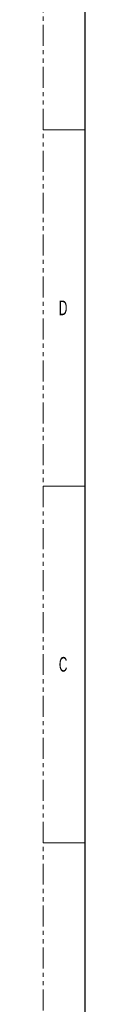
# Model space of a CAD drawing. Header units: millimetres. Extents: x 0 to 1118, y 0 to 864.
# Tile 2 of 76: x 0 to 13, y 167 to 465. Entities that reach past the tile are written whole.
import ezdxf

# ---------------------------------------------------------------- set-up
doc = ezdxf.new("R2010")
doc.units = ezdxf.units.MM
doc.linetypes.add('PHANTOM', pattern=[12.7, 6.35, -1.27, 1.27, -1.27, 1.27, -1.27])
doc.styles.add('SLDTEXTSTYLE2', font='TXT', dxfattribs={"width": 0.6})

msp = doc.modelspace()

# ---------------------------------------------------------------- linework, layer by layer
at = {"color": 7, "linetype": 'PHANTOM', "lineweight": 0}
msp.add_line((0, 0), (0, 863.6), dxfattribs=at)
at = {"color": 7, "linetype": 'Continuous', "lineweight": 30}
msp.add_line((12.7, 838.2), (12.7, 25.4), dxfattribs=at)
at = {"color": 7, "linetype": 'Continuous', "lineweight": 0}
for p, q in [((0, 431.8), (12.7, 431.8)), ((0, 323.85), (12.7, 323.85)), ((0, 215.9), (12.7, 215.9))]:
    msp.add_line(p, q, dxfattribs=at)

# ---------------------------------------------------------------- texts
at = {"color": 7, "linetype": 'Continuous', "lineweight": 0, "char_height": 4.445, "attachment_point": 1, "style": 'SLDTEXTSTYLE2'}
for s, insert in [('D', (4.794, 380.098)), ('C', (4.794, 272.148))]:
    msp.add_mtext(s, dxfattribs=dict(at, insert=insert))

doc.saveas('drawing.dxf')
